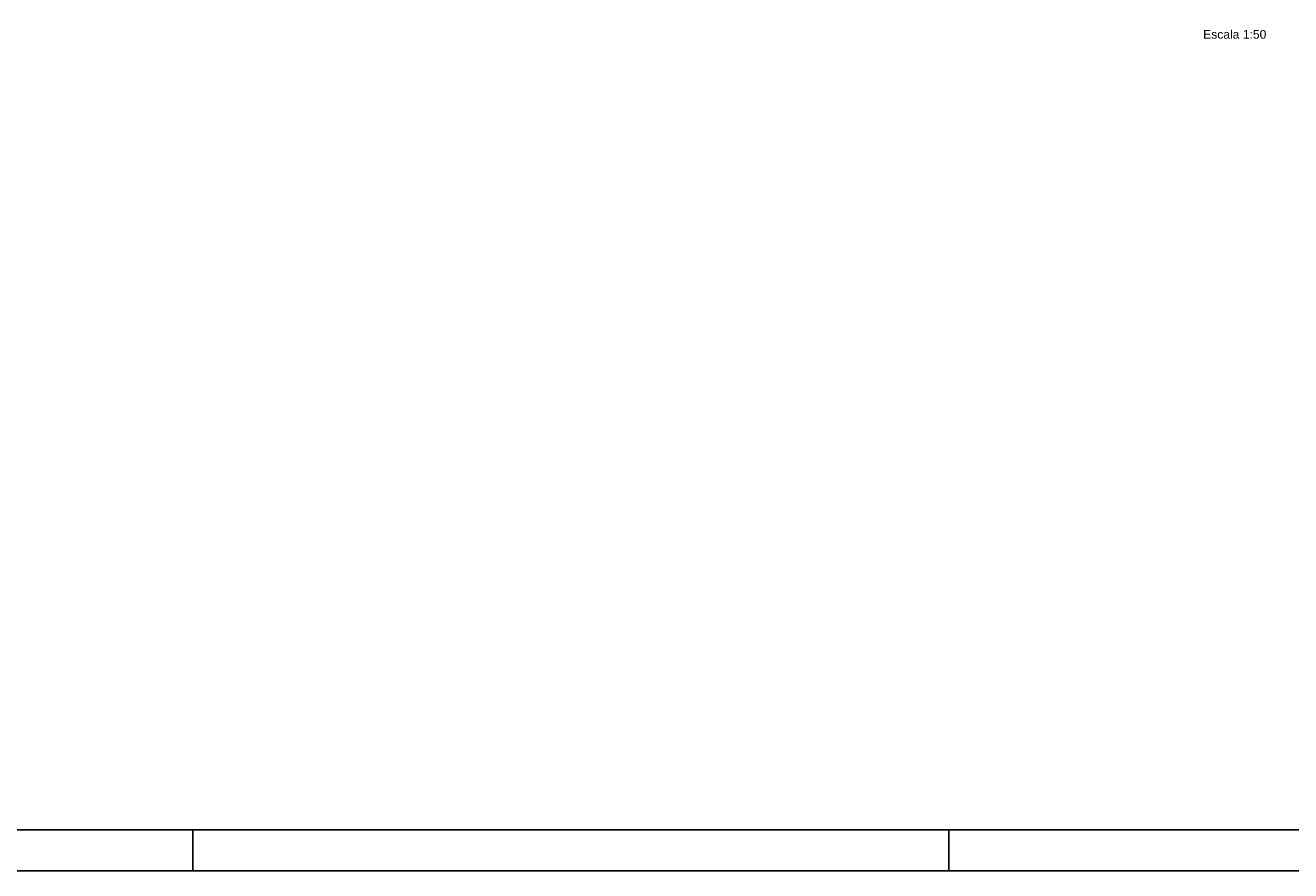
# Model space of a CAD drawing. Header units: millimetres. Extents: x 0 to 119, y 0 to 84.
# Tile 5 of 9: x 59 to 90, y 0 to 21. Entities that reach past the tile are written whole.
import ezdxf

# ---------------------------------------------------------------- set-up
doc = ezdxf.new("R2010")
doc.units = ezdxf.units.MM
doc.header["$MEASUREMENT"] = 0
doc.linetypes.add('NULL', pattern=[0])
doc.layers.add('FO-Títulos', color=1, linetype='Continuous', lineweight=20)
doc.layers.add('SEDUC_MARF', color=1, linetype='Continuous')
doc.layers.add('SEDUC_MARGG', color=7, linetype='Continuous')
doc.styles.add('Arial', font='txt')

msp = doc.modelspace()

# ---------------------------------------------------------------- linework, layer by layer
at = {"layer": 'SEDUC_MARF'}
for p, q in [((63.4015, 1), (63.4015, 0)), ((81.9015, 1), (81.9015, 0))]:
    msp.add_line(p, q, dxfattribs=at)
msp.add_lwpolyline([(118.9, 84.1), (0, 84.1), (0, 0), (118.9, 0)], close=True, dxfattribs=at)
at = {"layer": 'SEDUC_MARGG'}
msp.add_lwpolyline([(2.5, 1), (117.9, 1), (117.9, 83.1), (2.5, 83.1), (2.5, 1)], dxfattribs=at)

# ---------------------------------------------------------------- texts
at = {"layer": 'FO-Títulos', "linetype": 'NULL', "insert": (89.6665, 20.3524), "char_height": 0.2118, "width": 3.03084, "attachment_point": 9, "line_spacing_factor": 0.798, "style": 'Arial'}
msp.add_mtext('Escala 1:50', dxfattribs=at)

doc.saveas('drawing.dxf')
